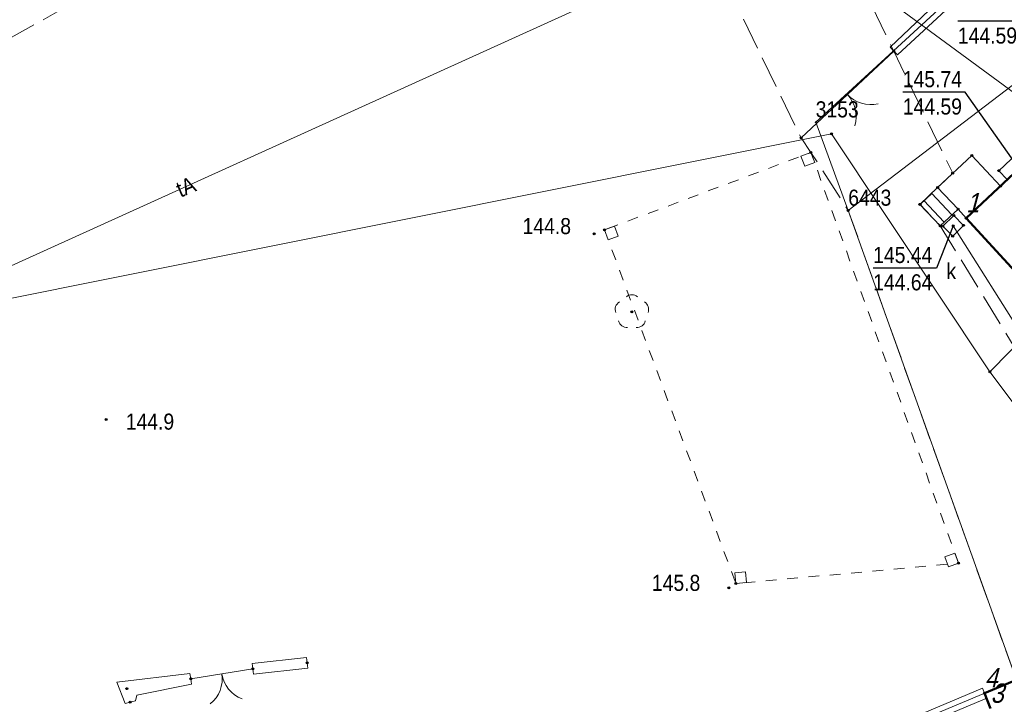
# Model space of a CAD drawing. Header units: metres. Extents: x 5551907 to 5556416, y 5709283 to 5712755.
# Tile 33 of 100: x 5554453 to 5554499, y 5710659 to 5710690. Entities that reach past the tile are written whole.
import ezdxf
from ezdxf.enums import TextEntityAlignment as Align

# ---------------------------------------------------------------- set-up
doc = ezdxf.new("R2010")
doc.units = ezdxf.units.M
for name, pattern in [('1.5_0.5', [2, 1.5, -0.5]), ('219-500', [0]), ('otda_500', [1, 0.5, -0.5]), ('otob_500', [0])]:
    doc.linetypes.add(name, pattern=pattern)
doc.layers.get('0').update_dxf_attribs({"color": 2, "lineweight": 5})
doc.styles.get("Standard").update_dxf_attribs({"font": 'Working1250', "width": 0.75})
doc.linetypes.add('otdn_500', pattern='A,5,0,[21,ksztalty.shx,S=0.5,R=0,X=0,Y=0]', length=5)

# ---------------------------------------------------------------- blocks, each defined once
blk = doc.blocks.new('PUNKTBUD')
at = {"color": 0}
blk.add_circle((0, 0), 0.045, dxfattribs=at)
blk = doc.blocks.new('203')
at = {"linetype": 'Continuous', "lineweight": 0}
h = blk.add_hatch(color=0, dxfattribs=at)
edge = h.paths.add_edge_path()
edge.add_arc((0, 0), 0.045, 0, 360)
blk = doc.blocks.new('OK02')
at = {"color": 0, "linetype": 'Continuous', "lineweight": 0}
for centre, start, end in [((-1.5, 0), 0, 60), ((1.5, 0), 120, 180)]:
    blk.add_arc(centre, 1.5, start, end, dxfattribs=at)
blk = doc.blocks.new('PW01')
at = {"linetype": 'Continuous', "lineweight": 13}
h = blk.add_hatch(color=0, dxfattribs=at)
edge = h.paths.add_edge_path()
edge.add_arc((0, 0), 0.045, 0, 360)
blk = doc.blocks.new('IB10')
at = {"color": 0, "linetype": 'Continuous', "lineweight": 13}
for p, q in [((0, 0), (0, 0.5)), ((0, 0.5), (0.5, 0.5)), ((0.5, 0), (0.5, 0.5)), ((0, 0), (0.5, 0))]:
    blk.add_line(p, q, dxfattribs=at)
blk = doc.blocks.new('OP021')
at = {"linetype": 'Continuous', "lineweight": 13}
h = blk.add_hatch(color=0, dxfattribs=at)
edge = h.paths.add_edge_path()
edge.add_arc((0, 0), 0.05, 0, 360)
at = {"color": 0, "linetype": 'Continuous', "lineweight": 13}
for centre, start, end in [((-0.38, 0.124), 121.308, 202.548), ((0, 0.4), 49.272, 130.728), ((0.38, 0.124), 337.452, 58.692), ((-0.235, -0.324), 193.221, 274.871), ((0.235, -0.324), 265.129, 346.779)]:
    blk.add_arc(centre, 0.4, start, end, dxfattribs=at)
blk = doc.blocks.new('PIKIETAW1891')
at = {"color": 0}
blk.add_circle((0, 0), 0.045, dxfattribs=at)

msp = doc.modelspace()

# ---------------------------------------------------------------- linework, layer by layer
at = {"layer": '217-kontur klasyfikacyjny', "color": 3, "linetype": 'CONTINUOUS', "lineweight": 18, "flags": 128}
for points in [[(5554490.49, 5710685.67), (5554517.71, 5710710.67)], [(5554492.01, 5710681.55), (5554490.49, 5710685.67)], [(5554499.85, 5710659.66), (5554492.01, 5710681.55)], [(5554484.07, 5710653.04), (5554499.85, 5710659.66)]]:
    msp.add_lwpolyline(points, dxfattribs=at)
at = {"layer": '218-kontur użytku gruntowego', "color": 3, "linetype": 'CONTINUOUS', "lineweight": 18, "flags": 128}
for points in [[(5554490.49, 5710685.67), (5554517.71, 5710710.67)], [(5554517.71, 5710710.67), (5554490.49, 5710685.67)], [(5554499.66, 5710687.38), (5554492.01, 5710681.55)], [(5554492.01, 5710681.55), (5554499.66, 5710687.38)], [(5554492.01, 5710681.55), (5554490.49, 5710685.67)], [(5554490.49, 5710685.67), (5554492.01, 5710681.55)], [(5554492.01, 5710681.55), (5554499.85, 5710659.66)], [(5554499.85, 5710659.66), (5554492.01, 5710681.55)], [(5554499.85, 5710659.66), (5554484.07, 5710653.04)], [(5554484.07, 5710653.04), (5554499.85, 5710659.66)]]:
    msp.add_lwpolyline(points, dxfattribs=at)
at = {"layer": '219-działka ewidencyjna', "color": 7, "linetype": '219-500', "lineweight": 18, "flags": 128}
for points in [[(5554517.71, 5710710.67), (5554490.49, 5710685.67)], [(5554499.66, 5710687.38), (5554492.01, 5710681.55)], [(5554490.49, 5710685.67), (5554492.01, 5710681.55)], [(5554492.01, 5710681.55), (5554499.85, 5710659.66)], [(5554499.85, 5710659.66), (5554484.07, 5710653.04)]]:
    msp.add_lwpolyline(points, dxfattribs=at)
at = {"layer": '312-budynek ewidencyjny', "color": 7, "linetype": 'CONTINUOUS', "lineweight": 50, "flags": 128}
for points in [[(5554497.51, 5710681.2), (5554506.21, 5710689.36)], [(5554506.65, 5710671.24), (5554497.51, 5710681.2)], [(5554498.37, 5710659.04), (5554499.85, 5710659.66)], [(5554498.65, 5710658.32), (5554498.37, 5710659.04)]]:
    msp.add_lwpolyline(points, dxfattribs=at)
at = {"layer": '352-schody', "color": 7, "linetype": 'CONTINUOUS', "lineweight": 18, "flags": 128}
msp.add_lwpolyline([(5554496.18, 5710682.63), (5554497.13, 5710681.62), (5554496.3, 5710680.84), (5554495.35, 5710681.84)], close=True, dxfattribs=at)
msp.add_lwpolyline([(5554496.18, 5710682.63), (5554497.13, 5710681.62), (5554496.3, 5710680.84), (5554495.35, 5710681.84)], close=True, dxfattribs=at)
for points in [[(5554496.483, 5710681.012), (5554495.531, 5710682.012)], [(5554496.848, 5710681.355), (5554495.893, 5710682.357)]]:
    msp.add_lwpolyline(points, dxfattribs=at)
at = {"layer": 'brama', "color": 7, "linetype": 'otob_500', "lineweight": 18, "flags": 128}
for points in [[(5554494.13, 5710688.99), (5554489.81, 5710684.94)], [(5554464.24, 5710660.17), (5554461.34, 5710659.71)]]:
    msp.add_lwpolyline(points, dxfattribs=at)
at = {"layer": 'inny obiekt trwale związany z budynkiem (powierzchnia)', "color": 7, "linetype": 'CONTINUOUS', "lineweight": 18, "flags": 128}
msp.add_lwpolyline([(5554497.78, 5710684.12), (5554499.11, 5710682.69), (5554497.51, 5710681.2), (5554497.13, 5710681.62), (5554496.18, 5710682.63)], close=True, dxfattribs=at)
at = {"layer": 'jezdnia', "color": 7, "linetype": '1.5_0.5', "lineweight": 18, "flags": 128}
for points in [[(5554531.77, 5710743.2), (5554510.73, 5710729.75), (5554475.99, 5710709.85), (5554447.06, 5710693.26), (5554443.23, 5710699.15), (5554462.23, 5710712.32), (5554460.21, 5710715.22), (5554440.32, 5710701.85), (5554425.74, 5710692.16), (5554418.39, 5710702.98), (5554417.67, 5710704.05), (5554413.74, 5710698.54), (5554422.18, 5710685.91), (5554422.24, 5710683.26), (5554414.67, 5710678.37), (5554411.17, 5710678.91), (5554409.54, 5710677.7), (5554408.06, 5710674.21), (5554399.4, 5710668.24), (5554396.78, 5710667.91), (5554395.38, 5710669.36), (5554394.89, 5710669.03), (5554395.46, 5710668.22), (5554394.01, 5710667.3), (5554393.51, 5710668.1), (5554393.08, 5710667.81), (5554391.94, 5710669.33), (5554375.03, 5710657.88), (5554384.19, 5710648.99), (5554388.23, 5710645.06), (5554389.36, 5710643.96), (5554394.67, 5710650.04), (5554402.1, 5710659.1), (5554430.11, 5710677.61), (5554434.38, 5710680.2), (5554449.14, 5710687.47), (5554480.13, 5710704.87), (5554485.07, 5710707.73), (5554505.9, 5710719.35), (5554533.93, 5710737.49), (5554534.71, 5710737.99), (5554534.52, 5710738.29), (5554532.01, 5710742.81)], [(5554480.13, 5710704.87), (5554489.81, 5710684.94), (5554490.27, 5710684.26), (5554492.01, 5710681.55), (5554499.85, 5710659.66), (5554501.41, 5710660.58), (5554501.67, 5710660.73), (5554506.67, 5710663.84), (5554496.3, 5710680.84), (5554495.36, 5710681.83), (5554496.88, 5710683.29), (5554494.13, 5710688.99), (5554485.07, 5710707.73)]]:
    msp.add_lwpolyline(points, close=True, dxfattribs=at)
at = {"layer": 'osadnik  szambo', "color": 34, "linetype": 'CONTINUOUS', "lineweight": 18, "flags": 128}
msp.add_lwpolyline([(5554499.42, 5710683), (5554499.03, 5710683.41), (5554500.18, 5710684.49), (5554500.57, 5710684.06)], close=True, dxfattribs=at)
at = {"layer": 'przewód kanalizacyjny', "color": 34, "linetype": 'CONTINUOUS', "lineweight": 18, "flags": 128}
msp.add_lwpolyline([(5554506.46, 5710671.45), (5554503.77, 5710669.95), (5554496.91, 5710680.84)], dxfattribs=at)
at = {"layer": 'przewód telekomunikacyjny podziemny', "color": 30, "linetype": 'CONTINUOUS', "lineweight": 18, "flags": 128}
msp.add_lwpolyline([(5554528.93, 5710687.56), (5554526.2, 5710689.26), (5554521.66, 5710694.3), (5554515.12, 5710701.76), (5554511.58, 5710704.34), (5554503.42, 5710700.85), (5554490.15, 5710695.48), (5554481.32, 5710691.84), (5554446.12, 5710675.88), (5554431.39, 5710670.48), (5554417.87, 5710666.92), (5554410.21, 5710663.32), (5554402.11, 5710658.57), (5554399.32, 5710657.24)], dxfattribs=at)
at = {"layer": 'przewód wodociągowy', "color": 5, "linetype": 'CONTINUOUS', "lineweight": 18, "flags": 128}
for points in [[(5554472.47, 5710714.07), (5554474.7, 5710709.55), (5554489.65, 5710694.48), (5554501.98, 5710685.39)], [(5554432.2, 5710673.29), (5554491.23, 5710685.13), (5554498.62, 5710674.03)], [(5554498.62, 5710674.03), (5554501.45, 5710676.91)], [(5554498.62, 5710674.03), (5554507.86, 5710661.71), (5554494.11, 5710648.96), (5554493.78, 5710647.89), (5554493.68, 5710645.44)]]:
    msp.add_lwpolyline(points, dxfattribs=at)
at = {"layer": 'rzedna-Atr2', "color": 7, "flags": 128}
for points in [[(5554500.31, 5710688.46), (5554500.04, 5710690.38), (5554497.123, 5710690.38)], [(5554499.81, 5710683.75), (5554497.47, 5710687.07), (5554494.553, 5710687.07)], [(5554496.91, 5710680.84), (5554496.12, 5710678.87), (5554493.171, 5710678.87)]]:
    msp.add_lwpolyline(points, dxfattribs=at)
at = {"layer": 'wiata', "color": 7, "linetype": 'otda_500', "lineweight": 18, "flags": 128}
msp.add_lwpolyline([(5554480.64, 5710680.65), (5554486.77, 5710664.15), (5554497.15, 5710665.1), (5554490.27, 5710684.26)], close=True, dxfattribs=at)
at = {"layer": 'właz do komory lub kanału', "color": 7, "linetype": 'CONTINUOUS', "lineweight": 18, "flags": 128}
msp.add_lwpolyline([(5554496.93, 5710681.32), (5554497.39, 5710680.86), (5554496.88, 5710680.36), (5554496.42, 5710680.82)], close=True, dxfattribs=at)
at = {"layer": 'ściana oporowa (linia)', "color": 0, "lineweight": 18}
for p, q in [((5554493.959, 5710689.173), (5554505.453, 5710700.085)), ((5554493.959, 5710689.173), (5554494.13, 5710688.99)), ((5554464.212, 5710660.418), (5554466.741, 5710660.708)), ((5554464.212, 5710660.418), (5554464.24, 5710660.17)), ((5554466.741, 5710660.708), (5554466.77, 5710660.46)), ((5554457.899, 5710659.555), (5554461.302, 5710659.957)), ((5554461.302, 5710659.957), (5554461.34, 5710659.71)), ((5554458.278, 5710658.559), (5554457.899, 5710659.555)), ((5554498.467, 5710658.81), (5554498.37, 5710659.04)), ((5554458.278, 5710658.559), (5554458.52, 5710658.62)), ((5554498.467, 5710658.81), (5554484.166, 5710652.809))]:
    msp.add_line(p, q, dxfattribs=at)
at = {"layer": 'ściana oporowa (linia)', "color": 0, "linetype": 'otdn_500', "lineweight": 18}
for p, q in [((5554494.301, 5710688.808), (5554505.427, 5710699.095)), ((5554494.301, 5710688.808), (5554494.13, 5710688.99)), ((5554466.798, 5710660.212), (5554466.77, 5710660.46)), ((5554464.269, 5710659.922), (5554464.24, 5710660.17)), ((5554464.269, 5710659.922), (5554466.798, 5710660.212)), ((5554458.821, 5710658.945), (5554461.378, 5710659.463)), ((5554461.378, 5710659.463), (5554461.34, 5710659.71)), ((5554498.273, 5710659.27), (5554483.975, 5710653.271)), ((5554498.273, 5710659.27), (5554498.37, 5710659.04)), ((5554458.762, 5710658.681), (5554458.52, 5710658.62)), ((5554458.762, 5710658.681), (5554458.821, 5710658.945))]:
    msp.add_line(p, q, dxfattribs=at)

# ---------------------------------------------------------------- block references
at = {"layer": '203-punkt graniczny', "color": 7, "linetype": 'CONTINUOUS', "lineweight": 18}
for p in [(5554490.49, 5710685.67), (5554492.01, 5710681.55)]:
    msp.add_blockref('203', p, dxfattribs=at)
at = {"layer": 'brama', "color": 7, "linetype": 'CONTINUOUS', "lineweight": 18}
for p, rotation in [((5554491.97, 5710686.965), 223.152), ((5554462.79, 5710659.94), 189.013)]:
    msp.add_blockref('OK02', p, dxfattribs=dict(at, rotation=rotation))
at = {"layer": 'drzewo liściaste', "color": 94, "linetype": 'CONTINUOUS', "lineweight": 18}
msp.add_blockref('OP021', (5554481.92, 5710676.82), dxfattribs=at)
at = {"layer": 'pikieta naturalna', "color": 7, "linetype": 'CONTINUOUS', "lineweight": 13}
for p in [(5554480.16, 5710680.47), (5554457.39, 5710671.8), (5554486.44, 5710663.95)]:
    msp.add_blockref('PW01', p, dxfattribs=at)
at = {"layer": 'Punkt budynku', "color": 5, "linetype": 'CONTINUOUS', "lineweight": 18}
for p in [(5554497.78, 5710684.12), (5554496.18, 5710682.63), (5554499.11, 5710682.69), (5554495.35, 5710681.84), (5554497.13, 5710681.62), (5554497.51, 5710681.2), (5554496.3, 5710680.84), (5554498.37, 5710659.04)]:
    msp.add_blockref('PUNKTBUD', p, dxfattribs=at)
at = {"layer": 'Punkt roboczy BDOT GESUT K1', "color": 6, "linetype": 'CONTINUOUS', "lineweight": 18}
for p in [(5554494.13, 5710688.99), (5554494.13, 5710688.99), (5554494.13, 5710688.99), (5554491.23, 5710685.13), (5554489.81, 5710684.94), (5554489.81, 5710684.94), (5554490.27, 5710684.26), (5554490.27, 5710684.26), (5554496.88, 5710683.29), (5554499.03, 5710683.41), (5554492.01, 5710681.55), (5554495.36, 5710681.83), (5554496.93, 5710681.32), (5554480.64, 5710680.65), (5554496.3, 5710680.84), (5554496.42, 5710680.82), (5554496.91, 5710680.84), (5554497.39, 5710680.86), (5554480.16, 5710680.47), (5554496.88, 5710680.36), (5554481.92, 5710676.82), (5554498.62, 5710674.03), (5554498.62, 5710674.03), (5554498.62, 5710674.03), (5554457.39, 5710671.8), (5554497.15, 5710665.1), (5554486.77, 5710664.15), (5554486.44, 5710663.95), (5554466.77, 5710660.46), (5554464.24, 5710660.17), (5554464.24, 5710660.17), (5554461.34, 5710659.71), (5554461.34, 5710659.71), (5554458.36, 5710659.25), (5554498.37, 5710659.04), (5554458.52, 5710658.62)]:
    msp.add_blockref('PIKIETAW1891', p, dxfattribs=at)
at = {"layer": 'rzedna', "color": 34, "linetype": 'CONTINUOUS', "lineweight": 18}
msp.add_blockref('PW01', (5554496.91, 5710680.84), dxfattribs=at)
at = {"layer": 'wiata', "color": 7, "linetype": 'CONTINUOUS', "lineweight": 18}
for p, rotation in [((5554490.27, 5710684.26), 200.55), ((5554480.64, 5710680.65), 290.381), ((5554497.15, 5710665.1), 109.752), ((5554486.77, 5710664.15), 5.229)]:
    msp.add_blockref('IB10', p, dxfattribs=dict(at, rotation=rotation))

# ---------------------------------------------------------------- texts
at = {"layer": '203-punkt graniczny-Atr103', "color": 7, "width": 0.9}
for s, p in [('3153', (5554490.49, 5710685.67)), ('3153', (5554490.49, 5710685.67)), ('6443', (5554492.01, 5710681.55)), ('6443', (5554492.01, 5710681.55))]:
    msp.add_text(s, height=0.75, dxfattribs=at).set_placement(p, align=Align.BOTTOM_LEFT)
at = {"layer": 'pikieta naturalna-Atr2', "color": 7, "width": 0.9}
for s, p in [('144.8', (5554476.82, 5710680.45)), ('144.9', (5554458.31, 5710671.33)), ('145.8', (5554482.85, 5710663.81))]:
    msp.add_text(s, height=0.75, dxfattribs=at).set_placement(p)
at = {"layer": 'przewód telekomunikacyjny podziemny-Atr1', "color": 30, "width": 0.9}
msp.add_text('tA', height=0.75, rotation=23.082, dxfattribs=at).set_placement((5554460.72, 5710682.49), align=Align.MIDDLE_LEFT)
msp.add_text('tA', height=0.75, rotation=23.082, dxfattribs=at).set_placement((5554460.72, 5710682.49), align=Align.MIDDLE_LEFT)
msp.add_text('tA', height=0.75, rotation=23.082, dxfattribs=at).set_placement((5554460.72, 5710682.49), align=Align.MIDDLE_LEFT)
at = {"layer": 'Punkt budynku-Atr104', "color": 5, "oblique": 15, "width": 0.9}
for s, p in [('1', (5554497.51, 5710681.2)), ('4', (5554498.37, 5710659.04)), ('3', (5554498.65, 5710658.32))]:
    msp.add_text(s, height=0.9, dxfattribs=at).set_placement(p, align=Align.BOTTOM_LEFT)
at = {"layer": 'rzedna-Atr2', "color": 34, "width": 0.9}
for s, p in [('145.74', (5554494.553, 5710687.078)), ('145.44', (5554493.171, 5710678.878))]:
    msp.add_text(s, height=0.75, dxfattribs=at).set_placement(p, align=Align.BOTTOM_LEFT)
at = {"layer": 'rzedna-Atr3', "color": 34, "width": 0.9}
for s, p in [('144.59', (5554497.123, 5710689.112)), ('144.59', (5554494.553, 5710685.803)), ('144.64', (5554493.171, 5710677.603))]:
    msp.add_text(s, height=0.75, dxfattribs=at).set_placement(p, align=Align.BOTTOM_LEFT)
at = {"layer": 'właz do komory lub kanału-Atr17', "color": 7, "width": 0.9}
msp.add_text('k', height=0.75, dxfattribs=at).set_placement((5554496.59, 5710678.35))

doc.saveas('drawing.dxf')
